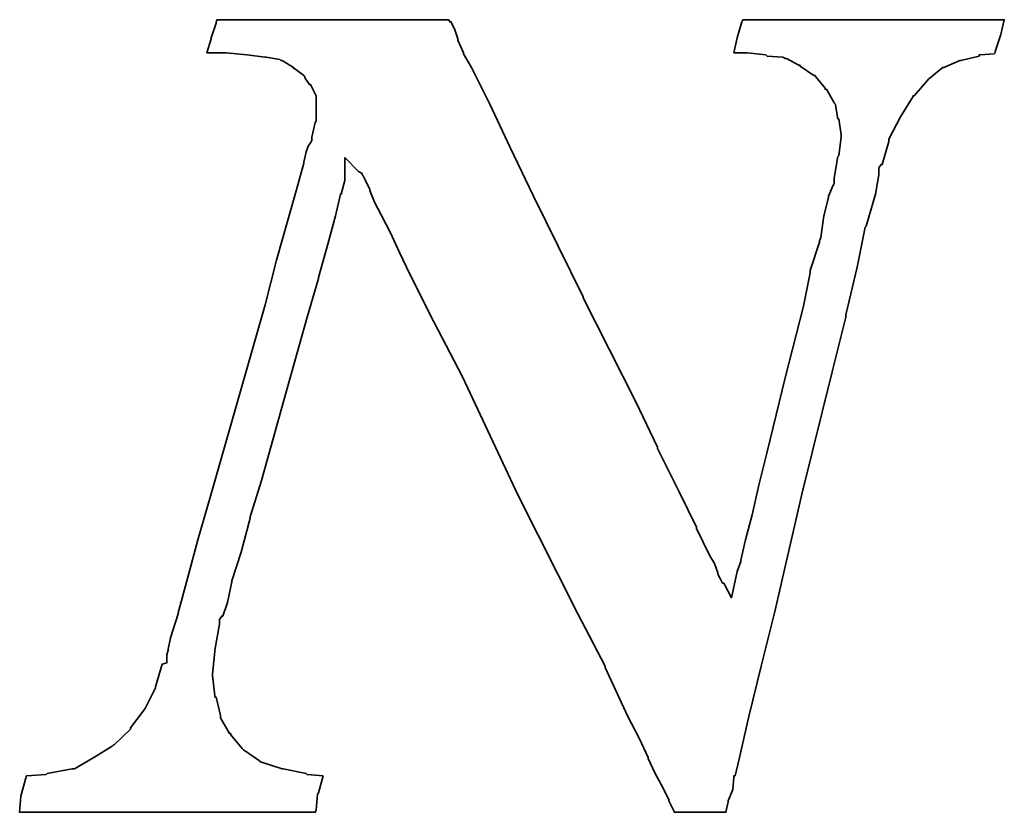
# Model space of a CAD drawing. Header units: millimetres. Extents: x -51 to 427, y -66 to 81.
# Tile 99 of 105: x 264.94 to 266.26, y 1.32 to 2.38. Entities that reach past the tile are written whole.
import ezdxf

# ---------------------------------------------------------------- set-up
doc = ezdxf.new("R2010")
doc.units = ezdxf.units.MM
doc.layers.add('DIM', color=4, linetype='Continuous')
doc.layers.add('layer 1', color=7, linetype='Continuous')

# ---------------------------------------------------------------- blocks, each defined once
blk = doc.blocks.new('TBI MOTION logo(完整正式版)')
at = {"layer": 'layer 1', "color": 22, "lineweight": 35}
blk.add_open_spline([(58.92625, -7.91875), (58.92625, -7.91875), (58.58625, -7.89375), (58.58625, -7.89375), (58.58625, -7.89375), (58.58625, -7.89375), (58.56625, -7.87125), (58.56625, -7.87125), (58.56625, -7.87125), (58.56625, -7.87125), (58.08375, -7.77375), (58.08375, -7.77375), (58.08375, -7.77375), (58.08375, -7.77375), (58.06125, -7.77375), (58.06125, -7.77375), (58.06125, -7.77375), (58.06125, -7.77375), (57.62625, -7.63125), (57.62625, -7.63125), (57.62625, -7.63125), (57.62625, -7.63125), (57.60625, -7.63125), (57.60625, -7.63125), (57.60625, -7.63125), (57.60625, -7.63125), (57.58125, -7.60625), (57.58125, -7.60625), (57.58125, -7.60625), (57.58125, -7.60625), (57.26625, -7.38875), (57.26625, -7.38875), (57.26625, -7.38875), (57.26625, -7.38875), (57.24625, -7.36875), (57.24625, -7.36875), (57.24625, -7.36875), (57.24625, -7.36875), (57.22125, -7.34375), (57.22125, -7.34375), (57.22125, -7.34375), (57.22125, -7.34375), (56.98125, -7.05375), (56.98125, -7.05375), (56.98125, -7.05375), (56.98125, -7.05375), (56.98125, -7.02875), (56.98125, -7.02875), (56.98125, -7.02875), (56.98125, -7.02875), (56.95625, -7.02875), (56.95625, -7.02875), (56.95625, -7.02875), (56.95625, -7.02875), (56.76625, -6.69625), (56.76625, -6.69625), (56.76625, -6.69625), (56.76625, -6.69625), (56.76625, -6.67125), (56.76625, -6.67125), (56.76625, -6.67125), (56.76625, -6.67125), (56.76625, -6.64875), (56.76625, -6.64875), (56.76625, -6.64875), (56.76625, -6.64875), (56.67125, -6.26375), (56.67125, -6.26375), (56.67125, -6.26375), (56.67125, -6.26375), (56.64625, -6.26375), (56.64625, -6.26375), (56.64625, -6.26375), (56.64625, -6.26375), (56.64625, -6.23875), (56.64625, -6.23875), (56.64625, -6.23875), (56.64625, -6.23875), (56.59625, -5.80875), (56.59625, -5.80875), (56.59625, -5.80875), (56.59625, -5.80875), (56.59625, -5.78375), (56.59625, -5.78375), (56.59625, -5.78375), (56.59625, -5.78375), (56.64625, -5.30375), (56.64625, -5.30375), (56.64625, -5.30375), (56.64625, -5.30375), (56.64625, -5.27875), (56.64625, -5.27875), (56.64625, -5.27875), (56.64625, -5.27875), (56.74125, -4.72875), (56.74125, -4.72875), (56.74125, -4.72875), (56.74125, -4.72875), (56.74125, -4.67875), (56.74125, -4.67875), (56.74125, -4.67875), (56.74125, -4.67875), (56.74125, -4.63375), (56.74125, -4.63375), (56.74125, -4.63375), (56.74125, -4.63375), (56.79125, -4.55875), (56.79125, -4.55875), (56.79125, -4.55875), (56.79125, -4.55875), (56.81125, -4.55875), (56.81125, -4.55875), (56.81125, -4.55875), (56.81125, -4.55875), (56.91125, -4.27375), (56.91125, -4.27375), (56.91125, -4.27375), (56.91125, -4.27375), (57.00625, -3.83874), (57.00625, -3.83874), (57.00625, -3.83874), (57.00625, -3.83874), (57.00625, -3.81374), (57.00625, -3.81374), (57.00625, -3.81374), (57.00625, -3.81374), (57.19875, -3.21374), (57.19875, -3.21374), (57.19875, -3.21374), (57.19875, -3.21374), (57.38625, -2.49625), (57.38625, -2.49625), (57.38625, -2.49625), (57.38625, -2.49625), (57.38625, -2.47374), (57.38625, -2.47374), (57.38625, -2.47374), (57.38625, -2.47374), (57.62625, -1.70375), (57.62625, -1.70375), (57.62625, -1.70375), (57.62625, -1.70375), (58.10625, 0.00125), (58.10625, 0.00125), (58.10625, 0.00125), (58.10625, 0.00125), (58.58625, 1.72625), (58.58625, 1.72625), (58.58625, 1.72625), (58.58625, 1.72625), (58.82625, 2.54125), (58.82625, 2.54125), (58.82625, 2.54125), (58.82625, 2.54125), (58.82625, 2.56374), (58.82625, 2.56374), (58.82625, 2.56374), (58.82625, 2.56374), (59.02125, 3.26125), (59.02125, 3.26125), (59.02125, 3.26125), (59.02125, 3.26125), (59.18625, 3.86125), (59.18625, 3.86125), (59.18625, 3.86125), (59.18625, 3.86125), (59.28625, 4.31875), (59.28625, 4.31875), (59.28625, 4.31875), (59.28625, 4.31875), (59.30625, 4.31875), (59.30625, 4.31875), (59.30625, 4.31875), (59.30625, 4.31875), (59.30625, 4.34125), (59.30625, 4.34125), (59.30625, 4.34125), (59.30625, 4.34125), (59.38125, 4.60625), (59.38125, 4.60625), (59.38125, 4.60625), (59.38125, 4.60625), (59.38125, 4.65125), (59.38125, 4.65125), (59.38125, 4.65125), (59.38125, 4.65125), (59.38125, 5.08625), (59.38125, 5.08625), (59.38125, 5.08625), (59.38125, 5.08625), (59.66625, 4.79624), (59.66625, 4.79624), (59.66625, 4.79624), (59.66625, 4.79624), (59.74125, 4.75124), (59.74125, 4.75124), (59.74125, 4.75124), (59.74125, 4.75124), (59.74125, 4.72624), (59.74125, 4.72624), (59.74125, 4.72624), (59.74125, 4.72624), (59.76125, 4.70124), (59.76125, 4.70124), (59.76125, 4.70124), (59.76125, 4.70124), (59.81125, 4.60625), (59.81125, 4.60625), (59.81125, 4.60625), (59.81125, 4.60625), (59.90625, 4.41125), (59.90625, 4.41125), (59.90625, 4.41125), (59.90625, 4.41125), (59.90625, 4.39125), (59.90625, 4.39125), (59.90625, 4.39125), (59.90625, 4.39125), (60.00375, 4.15124), (60.00375, 4.15124), (60.00375, 4.15124), (60.00375, 4.15124), (60.14625, 3.88374), (60.14625, 3.88374), (60.14625, 3.88374), (60.14625, 3.88374), (60.34125, 3.50124), (60.34125, 3.50124), (60.34125, 3.50124), (60.34125, 3.50124), (60.53125, 3.09125), (60.53125, 3.09125), (60.53125, 3.09125), (60.53125, 3.09125), (60.74625, 2.63625), (60.74625, 2.63625), (60.74625, 2.63625), (60.74625, 2.63625), (61.25125, 1.63124), (61.25125, 1.63124), (61.25125, 1.63124), (61.25125, 1.63124), (61.85125, 0.47625), (61.85125, 0.47625), (61.85125, 0.47625), (61.85125, 0.47625), (63.02625, -2.01874), (63.02625, -2.01874), (63.02625, -2.01874), (63.02625, -2.01874), (64.27625, -4.51374), (64.27625, -4.51374), (64.27625, -4.51374), (64.27625, -4.51374), (64.85125, -5.61375), (64.85125, -5.61375), (64.85125, -5.61375), (64.85125, -5.61375), (64.85125, -5.64125), (64.85125, -5.64125), (64.85125, -5.64125), (64.85125, -5.64125), (65.32875, -6.67125), (65.32875, -6.67125), (65.32875, -6.67125), (65.32875, -6.67125), (65.57125, -7.12875), (65.57125, -7.12875), (65.57125, -7.12875), (65.57125, -7.12875), (65.76125, -7.53625), (65.76125, -7.53625), (65.76125, -7.53625), (65.76125, -7.53625), (65.76125, -7.55625), (65.76125, -7.55625), (65.76125, -7.55625), (65.76125, -7.55625), (65.90375, -7.87125), (65.90375, -7.87125), (65.90375, -7.87125), (65.90375, -7.87125), (66.07125, -8.18125), (66.07125, -8.18125), (66.07125, -8.18125), (66.07125, -8.18125), (66.19125, -8.42375), (66.19125, -8.42375), (66.19125, -8.42375), (66.19125, -8.42375), (66.19125, -8.44375), (66.19125, -8.44375), (66.19125, -8.44375), (66.19125, -8.44375), (66.29125, -8.63875), (66.29125, -8.63875), (66.29125, -8.63875), (66.29125, -8.63875), (66.31125, -8.68625), (66.31125, -8.68625), (66.31125, -8.68625), (66.31125, -8.68625), (66.38375, -8.68625), (66.38375, -8.68625), (66.38375, -8.68625), (66.38375, -8.68625), (66.84125, -8.68625), (66.84125, -8.68625), (66.84125, -8.68625), (66.84125, -8.68625), (67.29625, -8.68625), (67.29625, -8.68625), (67.29625, -8.68625), (67.29625, -8.68625), (67.36625, -8.68625), (67.36625, -8.68625), (67.36625, -8.68625), (67.36625, -8.68625), (67.39125, -8.68625), (67.39125, -8.68625), (67.39125, -8.68625), (67.39125, -8.68625), (67.44125, -8.46875), (67.44125, -8.46875), (67.44125, -8.46875), (67.44125, -8.46875), (67.44125, -8.44375), (67.44125, -8.44375), (67.44125, -8.44375), (67.44125, -8.44375), (67.53625, -8.20375), (67.53625, -8.20375), (67.53625, -8.20375), (67.53625, -8.20375), (67.56125, -7.94375), (67.56125, -7.94375), (67.56125, -7.94375), (67.56125, -7.94375), (67.56125, -7.91875), (67.56125, -7.91875), (67.56125, -7.91875), (67.56125, -7.91875), (67.58625, -7.91875), (67.58625, -7.91875), (67.58625, -7.91875), (67.58625, -7.91875), (67.68125, -7.53625), (67.68125, -7.53625), (67.68125, -7.53625), (67.68125, -7.53625), (67.87375, -6.67125), (67.87375, -6.67125), (67.87375, -6.67125), (67.87375, -6.67125), (68.13625, -5.61375), (68.13625, -5.61375), (68.13625, -5.61375), (68.13625, -5.61375), (68.42375, -4.46374), (68.42375, -4.46374), (68.42375, -4.46374), (68.42375, -4.46374), (68.99875, -1.96874), (68.99875, -1.96874), (68.99875, -1.96874), (68.99875, -1.96874), (69.62625, 0.57625), (69.62625, 0.57625), (69.62625, 0.57625), (69.62625, 0.57625), (69.91125, 1.72625), (69.91125, 1.72625), (69.91125, 1.72625), (69.91125, 1.72625), (69.91125, 1.77625), (69.91125, 1.77625), (69.91125, 1.77625), (69.91125, 1.77625), (70.15125, 2.78124), (70.15125, 2.78124), (70.15125, 2.78124), (70.15125, 2.78124), (70.32125, 3.62125), (70.32125, 3.62125), (70.32125, 3.62125), (70.32125, 3.62125), (70.34125, 3.64625), (70.34125, 3.64625), (70.34125, 3.64625), (70.34125, 3.64625), (70.44125, 3.98125), (70.44125, 3.98125), (70.44125, 3.98125), (70.44125, 3.98125), (70.53625, 4.31875), (70.53625, 4.31875), (70.53625, 4.31875), (70.53625, 4.31875), (70.58125, 4.55875), (70.58125, 4.55875), (70.58125, 4.55875), (70.58125, 4.55875), (70.60625, 4.72624), (70.60625, 4.72624), (70.60625, 4.72624), (70.60625, 4.72624), (70.60625, 4.79624), (70.60625, 4.79624), (70.60625, 4.79624), (70.60625, 4.79624), (70.60625, 4.87125), (70.60625, 4.87125), (70.60625, 4.87125), (70.60625, 4.87125), (70.65625, 4.94125), (70.65625, 4.94125), (70.65625, 4.94125), (70.65625, 4.94125), (70.68125, 4.94125), (70.68125, 4.94125), (70.68125, 4.94125), (70.68125, 4.94125), (70.82125, 5.42125), (70.82125, 5.42125), (70.82125, 5.42125), (70.82125, 5.42125), (70.82125, 5.44625), (70.82125, 5.44625), (70.82125, 5.44625), (70.82125, 5.44625), (70.82125, 5.47125), (70.82125, 5.47125), (70.82125, 5.47125), (70.82125, 5.47125), (71.06125, 5.94625), (71.06125, 5.94625), (71.06125, 5.94625), (71.06125, 5.94625), (71.30125, 6.33124), (71.30125, 6.33124), (71.30125, 6.33124), (71.30125, 6.33124), (71.32625, 6.35625), (71.32625, 6.35625), (71.32625, 6.35625), (71.32625, 6.35625), (71.32625, 6.38124), (71.32625, 6.38124), (71.32625, 6.38124), (71.32625, 6.38124), (71.35125, 6.38124), (71.35125, 6.38124), (71.35125, 6.38124), (71.35125, 6.38124), (71.66125, 6.74125), (71.66125, 6.74125), (71.66125, 6.74125), (71.66125, 6.74125), (71.68625, 6.76625), (71.68625, 6.76625), (71.68625, 6.76625), (71.68625, 6.76625), (71.92625, 6.95624), (71.92625, 6.95624), (71.92625, 6.95624), (71.92625, 6.95624), (71.95125, 6.98125), (71.95125, 6.98125), (71.95125, 6.98125), (71.95125, 6.98125), (71.97625, 6.98125), (71.97625, 6.98125), (71.97625, 6.98125), (71.97625, 6.98125), (72.31125, 7.12624), (72.31125, 7.12624), (72.31125, 7.12624), (72.31125, 7.12624), (72.33375, 7.12624), (72.33375, 7.12624), (72.33375, 7.12624), (72.33375, 7.12624), (72.71625, 7.21875), (72.71625, 7.21875), (72.71625, 7.21875), (72.71625, 7.21875), (72.71625, 7.24624), (72.71625, 7.24624), (72.71625, 7.24624), (72.71625, 7.24624), (72.74125, 7.24624), (72.74125, 7.24624), (72.74125, 7.24624), (72.74125, 7.24624), (73.03124, 7.26624), (73.03124, 7.26624), (73.03124, 7.26624), (73.03124, 7.26624), (73.05375, 7.29125), (73.05375, 7.29125), (73.05375, 7.29125), (73.05375, 7.29125), (73.05375, 7.31625), (73.05375, 7.31625), (73.05375, 7.31625), (73.05375, 7.31625), (73.17625, 7.67625), (73.17625, 7.67625), (73.17625, 7.67625), (73.17625, 7.67625), (73.24625, 7.98625), (73.24625, 7.98625), (73.24625, 7.98625), (73.24625, 7.98625), (73.19625, 7.98625), (73.19625, 7.98625), (73.19625, 7.98625), (73.19625, 7.98625), (72.93625, 7.98625), (72.93625, 7.98625), (72.93625, 7.98625), (72.93625, 7.98625), (72.55125, 7.98625), (72.55125, 7.98625), (72.55125, 7.98625), (72.55125, 7.98625), (72.09625, 7.98625), (72.09625, 7.98625), (72.09625, 7.98625), (72.09625, 7.98625), (71.64125, 7.98625), (71.64125, 7.98625), (71.64125, 7.98625), (71.64125, 7.98625), (70.53625, 7.98625), (70.53625, 7.98625), (70.53625, 7.98625), (70.53625, 7.98625), (69.47875, 7.98625), (69.47875, 7.98625), (69.47875, 7.98625), (69.47875, 7.98625), (68.95125, 7.98625), (68.95125, 7.98625), (68.95125, 7.98625), (68.95125, 7.98625), (68.52125, 7.98625), (68.52125, 7.98625), (68.52125, 7.98625), (68.52125, 7.98625), (68.13625, 7.98625), (68.13625, 7.98625), (68.13625, 7.98625), (68.13625, 7.98625), (67.87375, 7.98625), (67.87375, 7.98625), (67.87375, 7.98625), (67.87375, 7.98625), (67.75125, 7.98625), (67.75125, 7.98625), (67.75125, 7.98625), (67.75125, 7.98625), (67.72625, 7.94125), (67.72625, 7.94125), (67.72625, 7.94125), (67.72625, 7.94125), (67.63125, 7.60625), (67.63125, 7.60625), (67.63125, 7.60625), (67.63125, 7.60625), (67.56125, 7.29125), (67.56125, 7.29125), (67.56125, 7.29125), (67.56125, 7.29125), (67.72625, 7.29125), (67.72625, 7.29125), (67.72625, 7.29125), (67.72625, 7.29125), (67.82625, 7.29125), (67.82625, 7.29125), (67.82625, 7.29125), (67.82625, 7.29125), (67.84625, 7.29125), (67.84625, 7.29125), (67.84625, 7.29125), (67.84625, 7.29125), (68.23125, 7.24624), (68.23125, 7.24624), (68.23125, 7.24624), (68.23125, 7.24624), (68.25875, 7.21875), (68.25875, 7.21875), (68.25875, 7.21875), (68.25875, 7.21875), (68.59125, 7.19624), (68.59125, 7.19624), (68.59125, 7.19624), (68.59125, 7.19624), (68.64125, 7.17125), (68.64125, 7.17125), (68.64125, 7.17125), (68.64125, 7.17125), (68.66625, 7.17125), (68.66625, 7.17125), (68.66625, 7.17125), (68.66625, 7.17125), (68.92625, 7.02624), (68.92625, 7.02624), (68.92625, 7.02624), (68.92625, 7.02624), (68.95125, 7.02624), (68.95125, 7.02624), (68.95125, 7.02624), (68.95125, 7.02624), (68.95125, 7.00624), (68.95125, 7.00624), (68.95125, 7.00624), (68.95125, 7.00624), (69.23875, 6.81125), (69.23875, 6.81125), (69.23875, 6.81125), (69.23875, 6.81125), (69.26625, 6.81125), (69.26625, 6.81125), (69.26625, 6.81125), (69.26625, 6.81125), (69.28625, 6.78625), (69.28625, 6.78625), (69.28625, 6.78625), (69.28625, 6.78625), (69.47875, 6.54875), (69.47875, 6.54875), (69.47875, 6.54875), (69.47875, 6.54875), (69.47875, 6.52375), (69.47875, 6.52375), (69.47875, 6.52375), (69.47875, 6.52375), (69.50625, 6.52375), (69.50625, 6.52375), (69.50625, 6.52375), (69.50625, 6.52375), (69.67125, 6.23625), (69.67125, 6.23625), (69.67125, 6.23625), (69.67125, 6.23625), (69.69375, 6.21125), (69.69375, 6.21125), (69.69375, 6.21125), (69.69375, 6.21125), (69.69375, 6.18625), (69.69375, 6.18625), (69.69375, 6.18625), (69.69375, 6.18625), (69.74625, 5.89875), (69.74625, 5.89875), (69.74625, 5.89875), (69.74625, 5.89875), (69.76625, 5.89875), (69.76625, 5.89875), (69.76625, 5.89875), (69.76625, 5.89875), (69.81375, 5.56625), (69.81375, 5.56625), (69.81375, 5.56625), (69.81375, 5.56625), (69.81375, 5.54125), (69.81375, 5.54125), (69.81375, 5.54125), (69.81375, 5.54125), (69.81375, 5.51625), (69.81375, 5.51625), (69.81375, 5.51625), (69.81375, 5.51625), (69.76625, 5.13125), (69.76625, 5.13125), (69.76625, 5.13125), (69.76625, 5.13125), (69.74625, 5.10874), (69.74625, 5.10874), (69.74625, 5.10874), (69.74625, 5.10874), (69.67125, 4.65125), (69.67125, 4.65125), (69.67125, 4.65125), (69.67125, 4.65125), (69.67125, 4.55875), (69.67125, 4.55875), (69.67125, 4.55875), (69.67125, 4.55875), (69.67125, 4.53125), (69.67125, 4.53125), (69.67125, 4.53125), (69.67125, 4.53125), (69.64625, 4.50874), (69.64625, 4.50874), (69.64625, 4.50874), (69.64625, 4.50874), (69.55125, 4.27125), (69.55125, 4.27125), (69.55125, 4.27125), (69.55125, 4.27125), (69.55125, 4.24625), (69.55125, 4.24625), (69.55125, 4.24625), (69.55125, 4.24625), (69.45375, 3.86125), (69.45375, 3.86125), (69.45375, 3.86125), (69.45375, 3.86125), (69.38625, 3.40624), (69.38625, 3.40624), (69.38625, 3.40624), (69.38625, 3.40624), (69.35875, 3.33125), (69.35875, 3.33125), (69.35875, 3.33125), (69.35875, 3.33125), (69.35875, 3.30875), (69.35875, 3.30875), (69.35875, 3.30875), (69.35875, 3.30875), (69.16625, 2.71125), (69.16625, 2.71125), (69.16625, 2.71125), (69.16625, 2.71125), (69.16625, 2.66375), (69.16625, 2.66375), (69.16625, 2.66375), (69.16625, 2.66375), (69.02625, 1.96374), (69.02625, 1.96374), (69.02625, 1.96374), (69.02625, 1.96374), (68.64125, 0.45624), (68.64125, 0.45624), (68.64125, 0.45624), (68.64125, 0.45624), (68.25875, -1.10625), (68.25875, -1.10625), (68.25875, -1.10625), (68.25875, -1.10625), (68.08625, -1.80125), (68.08625, -1.80125), (68.08625, -1.80125), (68.08625, -1.80125), (67.94625, -2.42625), (67.94625, -2.42625), (67.94625, -2.42625), (67.94625, -2.42625), (67.80125, -2.95375), (67.80125, -2.95375), (67.80125, -2.95375), (67.80125, -2.95375), (67.70625, -3.38375), (67.70625, -3.38375), (67.70625, -3.38375), (67.70625, -3.38375), (67.70625, -3.40875), (67.70625, -3.40875), (67.70625, -3.40875), (67.70625, -3.40875), (67.63125, -3.62375), (67.63125, -3.62375), (67.63125, -3.62375), (67.63125, -3.62375), (67.60625, -3.72125), (67.60625, -3.72125), (67.60625, -3.72125), (67.60625, -3.72125), (67.51125, -4.17375), (67.51125, -4.17375), (67.51125, -4.17375), (67.51125, -4.17375), (67.34625, -3.86374), (67.34625, -3.86374), (67.34625, -3.86374), (67.34625, -3.86374), (67.32125, -3.86374), (67.32125, -3.86374), (67.32125, -3.86374), (67.32125, -3.86374), (67.27125, -3.76874), (67.27125, -3.76874), (67.27125, -3.76874), (67.27125, -3.76874), (67.22625, -3.67374), (67.22625, -3.67374), (67.22625, -3.67374), (67.22625, -3.67374), (67.22625, -3.64875), (67.22625, -3.64875), (67.22625, -3.64875), (67.22625, -3.64875), (67.15125, -3.45375), (67.15125, -3.45375), (67.15125, -3.45375), (67.15125, -3.45375), (67.05625, -3.28875), (67.05625, -3.28875), (67.05625, -3.28875), (67.05625, -3.28875), (66.91125, -3.00125), (66.91125, -3.00125), (66.91125, -3.00125), (66.91125, -3.00125), (66.77125, -2.71375), (66.77125, -2.71375), (66.77125, -2.71375), (66.77125, -2.71375), (66.77125, -2.68875), (66.77125, -2.68875), (66.77125, -2.68875), (66.77125, -2.68875), (66.41125, -1.94374), (66.41125, -1.94374), (66.41125, -1.94374), (66.41125, -1.94374), (65.95125, -1.03375), (65.95125, -1.03375), (65.95125, -1.03375), (65.95125, -1.03375), (65.95125, -1.00875), (65.95125, -1.00875), (65.95125, -1.00875), (65.95125, -1.00875), (65.49625, -0.04874), (65.49625, -0.04874), (65.49625, -0.04874), (65.49625, -0.04874), (64.39375, 2.13624), (64.39375, 2.13624), (64.39375, 2.13624), (64.39375, 2.13624), (64.39375, 2.15624), (64.39375, 2.15624), (64.39375, 2.15624), (64.39375, 2.15624), (63.33625, 4.29125), (63.33625, 4.29125), (63.33625, 4.29125), (63.33625, 4.29125), (62.85625, 5.30125), (62.85625, 5.30125), (62.85625, 5.30125), (62.85625, 5.30125), (62.42625, 6.21125), (62.42625, 6.21125), (62.42625, 6.21125), (62.42625, 6.21125), (62.04125, 6.98125), (62.04125, 6.98125), (62.04125, 6.98125), (62.04125, 6.98125), (61.87375, 7.26624), (61.87375, 7.26624), (61.87375, 7.26624), (61.87375, 7.26624), (61.87375, 7.29125), (61.87375, 7.29125), (61.87375, 7.29125), (61.87375, 7.29125), (61.75625, 7.55625), (61.75625, 7.55625), (61.75625, 7.55625), (61.75625, 7.55625), (61.75625, 7.58124), (61.75625, 7.58124), (61.75625, 7.58124), (61.75625, 7.58124), (61.68375, 7.79375), (61.68375, 7.79375), (61.68375, 7.79375), (61.68375, 7.79375), (61.61125, 7.94125), (61.61125, 7.94125), (61.61125, 7.94125), (61.61125, 7.94125), (61.58625, 7.94125), (61.58625, 7.94125), (61.58625, 7.94125), (61.58625, 7.94125), (61.56375, 7.98625), (61.56375, 7.98625), (61.56375, 7.98625), (61.56375, 7.98625), (61.41875, 7.98625), (61.41875, 7.98625), (61.41875, 7.98625), (61.41875, 7.98625), (61.18125, 7.98625), (61.18125, 7.98625), (61.18125, 7.98625), (61.18125, 7.98625), (60.84125, 7.98625), (60.84125, 7.98625), (60.84125, 7.98625), (60.84125, 7.98625), (60.02625, 7.98625), (60.02625, 7.98625), (60.02625, 7.98625), (60.02625, 7.98625), (59.11625, 7.98625), (59.11625, 7.98625), (59.11625, 7.98625), (59.11625, 7.98625), (58.15625, 7.98625), (58.15625, 7.98625), (58.15625, 7.98625), (58.15625, 7.98625), (57.34125, 7.98625), (57.34125, 7.98625), (57.34125, 7.98625), (57.34125, 7.98625), (57.00625, 7.98625), (57.00625, 7.98625), (57.00625, 7.98625), (57.00625, 7.98625), (56.76625, 7.98625), (56.76625, 7.98625), (56.76625, 7.98625), (56.76625, 7.98625), (56.69125, 7.98625), (56.69125, 7.98625), (56.69125, 7.98625), (56.69125, 7.98625), (56.67125, 7.94125), (56.67125, 7.94125), (56.67125, 7.94125), (56.67125, 7.94125), (56.67125, 7.91625), (56.67125, 7.91625), (56.67125, 7.91625), (56.67125, 7.91625), (56.57125, 7.60625), (56.57125, 7.60625), (56.57125, 7.60625), (56.57125, 7.60625), (56.57125, 7.58124), (56.57125, 7.58124), (56.57125, 7.58124), (56.57125, 7.58124), (56.47625, 7.29125), (56.47625, 7.29125), (56.47625, 7.29125), (56.47625, 7.29125), (56.57125, 7.29125), (56.57125, 7.29125), (56.57125, 7.29125), (56.57125, 7.29125), (56.76625, 7.29125), (56.76625, 7.29125), (56.76625, 7.29125), (56.76625, 7.29125), (56.86125, 7.29125), (56.86125, 7.29125), (56.86125, 7.29125), (56.86125, 7.29125), (56.88625, 7.29125), (56.88625, 7.29125), (56.88625, 7.29125), (56.88625, 7.29125), (57.31625, 7.24624), (57.31625, 7.24624), (57.31625, 7.24624), (57.31625, 7.24624), (57.70125, 7.19624), (57.70125, 7.19624), (57.70125, 7.19624), (57.70125, 7.19624), (57.72625, 7.19624), (57.72625, 7.19624), (57.72625, 7.19624), (57.72625, 7.19624), (58.01125, 7.14624), (58.01125, 7.14624), (58.01125, 7.14624), (58.01125, 7.14624), (58.03625, 7.12624), (58.03625, 7.12624), (58.03625, 7.12624), (58.03625, 7.12624), (58.06125, 7.12624), (58.06125, 7.12624), (58.06125, 7.12624), (58.06125, 7.12624), (58.30125, 6.98125), (58.30125, 6.98125), (58.30125, 6.98125), (58.30125, 6.98125), (58.30125, 6.95624), (58.30125, 6.95624), (58.30125, 6.95624), (58.30125, 6.95624), (58.32375, 6.95624), (58.32375, 6.95624), (58.32375, 6.95624), (58.32375, 6.95624), (58.51625, 6.81125), (58.51625, 6.81125), (58.51625, 6.81125), (58.51625, 6.81125), (58.54125, 6.78625), (58.54125, 6.78625), (58.54125, 6.78625), (58.54125, 6.78625), (58.54125, 6.76625), (58.54125, 6.76625), (58.54125, 6.76625), (58.54125, 6.76625), (58.63625, 6.62124), (58.63625, 6.62124), (58.63625, 6.62124), (58.63625, 6.62124), (58.65875, 6.62124), (58.65875, 6.62124), (58.65875, 6.62124), (58.65875, 6.62124), (58.75625, 6.42625), (58.75625, 6.42625), (58.75625, 6.42625), (58.75625, 6.42625), (58.77875, 6.38124), (58.77875, 6.38124), (58.77875, 6.38124), (58.77875, 6.38124), (58.77875, 6.33124), (58.77875, 6.33124), (58.77875, 6.33124), (58.77875, 6.33124), (58.77875, 6.09125), (58.77875, 6.09125), (58.77875, 6.09125), (58.77875, 6.09125), (58.77875, 5.85125), (58.77875, 5.85125), (58.77875, 5.85125), (58.77875, 5.85125), (58.75625, 5.82625), (58.75625, 5.82625), (58.75625, 5.82625), (58.75625, 5.82625), (58.68625, 5.51625), (58.68625, 5.51625), (58.68625, 5.51625), (58.68625, 5.51625), (58.68625, 5.47125), (58.68625, 5.47125), (58.68625, 5.47125), (58.68625, 5.47125), (58.68625, 5.44625), (58.68625, 5.44625), (58.68625, 5.44625), (58.68625, 5.44625), (58.65875, 5.39625), (58.65875, 5.39625), (58.65875, 5.39625), (58.65875, 5.39625), (58.61125, 5.32624), (58.61125, 5.32624), (58.61125, 5.32624), (58.61125, 5.32624), (58.56625, 5.20375), (58.56625, 5.20375), (58.56625, 5.20375), (58.56625, 5.20375), (58.51625, 4.99125), (58.51625, 4.99125), (58.51625, 4.99125), (58.51625, 4.99125), (58.51625, 4.96625), (58.51625, 4.96625), (58.51625, 4.96625), (58.51625, 4.96625), (58.37125, 4.43625), (58.37125, 4.43625), (58.37125, 4.43625), (58.37125, 4.43625), (58.18125, 3.76625), (58.18125, 3.76625), (58.18125, 3.76625), (58.18125, 3.76625), (57.94125, 2.92624), (57.94125, 2.92624), (57.94125, 2.92624), (57.94125, 2.92624), (57.70125, 1.98874), (57.70125, 1.98874), (57.70125, 1.98874), (57.70125, 1.98874), (57.12625, -0.02374), (57.12625, -0.02374), (57.12625, -0.02374), (57.12625, -0.02374), (56.55125, -2.03875), (56.55125, -2.03875), (56.55125, -2.03875), (56.55125, -2.03875), (56.28625, -2.95375), (56.28625, -2.95375), (56.28625, -2.95375), (56.28625, -2.95375), (56.07125, -3.76874), (56.07125, -3.76874), (56.07125, -3.76874), (56.07125, -3.76874), (55.87625, -4.48874), (55.87625, -4.48874), (55.87625, -4.48874), (55.87625, -4.48874), (55.87625, -4.51374), (55.87625, -4.51374), (55.87625, -4.51374), (55.87625, -4.51374), (55.71125, -5.01625), (55.71125, -5.01625), (55.71125, -5.01625), (55.71125, -5.01625), (55.66125, -5.25375), (55.66125, -5.25375), (55.66125, -5.25375), (55.66125, -5.25375), (55.66125, -5.27875), (55.66125, -5.27875), (55.66125, -5.27875), (55.66125, -5.27875), (55.63625, -5.37375), (55.63625, -5.37375), (55.63625, -5.37375), (55.63625, -5.37375), (55.63625, -5.42375), (55.63625, -5.42375), (55.63625, -5.42375), (55.63625, -5.42375), (55.63625, -5.54125), (55.63625, -5.54125), (55.63625, -5.54125), (55.63625, -5.54125), (55.54125, -5.56875), (55.54125, -5.56875), (55.54125, -5.56875), (55.54125, -5.56875), (55.39625, -6.04875), (55.39625, -6.04875), (55.39625, -6.04875), (55.39625, -6.04875), (55.39625, -6.06875), (55.39625, -6.06875), (55.39625, -6.06875), (55.39625, -6.06875), (55.18125, -6.50375), (55.18125, -6.50375), (55.18125, -6.50375), (55.18125, -6.50375), (55.15625, -6.52875), (55.15625, -6.52875), (55.15625, -6.52875), (55.15625, -6.52875), (54.86875, -6.91125), (54.86875, -6.91125), (54.86875, -6.91125), (54.86875, -6.91125), (54.86875, -6.93375), (54.86875, -6.93375), (54.86875, -6.93375), (54.86875, -6.93375), (54.53125, -7.26875), (54.53125, -7.26875), (54.53125, -7.26875), (54.53125, -7.26875), (54.51125, -7.26875), (54.51125, -7.26875), (54.51125, -7.26875), (54.51125, -7.26875), (54.48625, -7.29625), (54.48625, -7.29625), (54.48625, -7.29625), (54.48625, -7.29625), (54.10375, -7.53625), (54.10375, -7.53625), (54.10375, -7.53625), (54.10375, -7.53625), (53.69625, -7.77375), (53.69625, -7.77375), (53.69625, -7.77375), (53.69625, -7.77375), (53.67125, -7.77375), (53.67125, -7.77375), (53.67125, -7.77375), (53.67125, -7.77375), (53.64625, -7.77375), (53.64625, -7.77375), (53.64625, -7.77375), (53.64625, -7.77375), (53.11625, -7.87125), (53.11625, -7.87125), (53.11625, -7.87125), (53.11625, -7.87125), (53.09625, -7.89375), (53.09625, -7.89375), (53.09625, -7.89375), (53.09625, -7.89375), (52.68625, -7.91875), (52.68625, -7.91875), (52.68625, -7.91875), (52.68625, -7.91875), (52.66125, -7.99125), (52.66125, -7.99125), (52.66125, -7.99125), (52.66125, -7.99125), (52.56625, -8.34875), (52.56625, -8.34875), (52.56625, -8.34875), (52.56625, -8.34875), (52.54125, -8.68625), (52.54125, -8.68625), (52.54125, -8.68625), (52.54125, -8.68625), (52.58875, -8.68625), (52.58875, -8.68625), (52.58875, -8.68625), (52.58875, -8.68625), (52.87625, -8.68625), (52.87625, -8.68625), (52.87625, -8.68625), (52.87625, -8.68625), (53.33625, -8.68625), (53.33625, -8.68625), (53.33625, -8.68625), (53.33625, -8.68625), (53.79125, -8.68625), (53.79125, -8.68625), (53.79125, -8.68625), (53.79125, -8.68625), (54.36625, -8.68625), (54.36625, -8.68625), (54.36625, -8.68625), (54.36625, -8.68625), (55.59125, -8.68625), (55.59125, -8.68625), (55.59125, -8.68625), (55.59125, -8.68625), (56.76625, -8.68625), (56.76625, -8.68625), (56.76625, -8.68625), (56.76625, -8.68625), (57.34125, -8.68625), (57.34125, -8.68625), (57.34125, -8.68625), (57.34125, -8.68625), (57.82125, -8.68625), (57.82125, -8.68625), (57.82125, -8.68625), (57.82125, -8.68625), (58.25125, -8.68625), (58.25125, -8.68625), (58.25125, -8.68625), (58.25125, -8.68625), (58.58625, -8.68625), (58.58625, -8.68625), (58.58625, -8.68625), (58.58625, -8.68625), (58.75625, -8.68625), (58.75625, -8.68625), (58.75625, -8.68625), (58.75625, -8.68625), (58.77875, -8.63875), (58.77875, -8.63875), (58.77875, -8.63875), (58.77875, -8.63875), (58.80625, -8.30375), (58.80625, -8.30375), (58.80625, -8.30375), (58.80625, -8.30375), (58.82625, -8.27875), (58.82625, -8.27875), (58.82625, -8.27875), (58.82625, -8.27875), (58.92625, -7.91875), (58.92625, -7.91875)], degree=3, knots=[0, 0, 0, 0, 0.003125, 0.003125, 0.003125, 0.003125, 0.00625, 0.00625, 0.00625, 0.00625, 0.009375, 0.009375, 0.009375, 0.009375, 0.0125, 0.0125, 0.0125, 0.0125, 0.015625, 0.015625, 0.015625, 0.015625, 0.01875, 0.01875, 0.01875, 0.01875, 0.021875, 0.021875, 0.021875, 0.021875, 0.025, 0.025, 0.025, 0.025, 0.028125, 0.028125, 0.028125, 0.028125, 0.03125, 0.03125, 0.03125, 0.03125, 0.034375, 0.034375, 0.034375, 0.034375, 0.0375, 0.0375, 0.0375, 0.0375, 0.040625, 0.040625, 0.040625, 0.040625, 0.04375, 0.04375, 0.04375, 0.04375, 0.046875, 0.046875, 0.046875, 0.046875, 0.05, 0.05, 0.05, 0.05, 0.053125, 0.053125, 0.053125, 0.053125, 0.05625, 0.05625, 0.05625, 0.05625, 0.059375, 0.059375, 0.059375, 0.059375, 0.0625, 0.0625, 0.0625, 0.0625, 0.065625, 0.065625, 0.065625, 0.065625, 0.06875, 0.06875, 0.06875, 0.06875, 0.071875, 0.071875, 0.071875, 0.071875, 0.075, 0.075, 0.075, 0.075, 0.078125, 0.078125, 0.078125, 0.078125, 0.08125, 0.08125, 0.08125, 0.08125, 0.084375, 0.084375, 0.084375, 0.084375, 0.0875, 0.0875, 0.0875, 0.0875, 0.090625, 0.090625, 0.090625, 0.090625, 0.09375, 0.09375, 0.09375, 0.09375, 0.096875, 0.096875, 0.096875, 0.096875, 0.1, 0.1, 0.1, 0.1, 0.103125, 0.103125, 0.103125, 0.103125, 0.10625, 0.10625, 0.10625, 0.10625, 0.109375, 0.109375, 0.109375, 0.109375, 0.1125, 0.1125, 0.1125, 0.1125, 0.115625, 0.115625, 0.115625, 0.115625, 0.11875, 0.11875, 0.11875, 0.11875, 0.121875, 0.121875, 0.121875, 0.121875, 0.125, 0.125, 0.125, 0.125, 0.128125, 0.128125, 0.128125, 0.128125, 0.13125, 0.13125, 0.13125, 0.13125, 0.134375, 0.134375, 0.134375, 0.134375, 0.1375, 0.1375, 0.1375, 0.1375, 0.140625, 0.140625, 0.140625, 0.140625, 0.14375, 0.14375, 0.14375, 0.14375, 0.146875, 0.146875, 0.146875, 0.146875, 0.15, 0.15, 0.15, 0.15, 0.153125, 0.153125, 0.153125, 0.153125, 0.15625, 0.15625, 0.15625, 0.15625, 0.159375, 0.159375, 0.159375, 0.159375, 0.1625, 0.1625, 0.1625, 0.1625, 0.165625, 0.165625, 0.165625, 0.165625, 0.16875, 0.16875, 0.16875, 0.16875, 0.171875, 0.171875, 0.171875, 0.171875, 0.175, 0.175, 0.175, 0.175, 0.178125, 0.178125, 0.178125, 0.178125, 0.18125, 0.18125, 0.18125, 0.18125, 0.184375, 0.184375, 0.184375, 0.184375, 0.1875, 0.1875, 0.1875, 0.1875, 0.190625, 0.190625, 0.190625, 0.190625, 0.19375, 0.19375, 0.19375, 0.19375, 0.196875, 0.196875, 0.196875, 0.196875, 0.2, 0.2, 0.2, 0.2, 0.203125, 0.203125, 0.203125, 0.203125, 0.20625, 0.20625, 0.20625, 0.20625, 0.209375, 0.209375, 0.209375, 0.209375, 0.2125, 0.2125, 0.2125, 0.2125, 0.215625, 0.215625, 0.215625, 0.215625, 0.21875, 0.21875, 0.21875, 0.21875, 0.221875, 0.221875, 0.221875, 0.221875, 0.225, 0.225, 0.225, 0.225, 0.228125, 0.228125, 0.228125, 0.228125, 0.23125, 0.23125, 0.23125, 0.23125, 0.234375, 0.234375, 0.234375, 0.234375, 0.2375, 0.2375, 0.2375, 0.2375, 0.240625, 0.240625, 0.240625, 0.240625, 0.24375, 0.24375, 0.24375, 0.24375, 0.246875, 0.246875, 0.246875, 0.246875, 0.25, 0.25, 0.25, 0.25, 0.253125, 0.253125, 0.253125, 0.253125, 0.25625, 0.25625, 0.25625, 0.25625, 0.259375, 0.259375, 0.259375, 0.259375, 0.2625, 0.2625, 0.2625, 0.2625, 0.265625, 0.265625, 0.265625, 0.265625, 0.26875, 0.26875, 0.26875, 0.26875, 0.271875, 0.271875, 0.271875, 0.271875, 0.275, 0.275, 0.275, 0.275, 0.278125, 0.278125, 0.278125, 0.278125, 0.28125, 0.28125, 0.28125, 0.28125, 0.284375, 0.284375, 0.284375, 0.284375, 0.2875, 0.2875, 0.2875, 0.2875, 0.290625, 0.290625, 0.290625, 0.290625, 0.29375, 0.29375, 0.29375, 0.29375, 0.296875, 0.296875, 0.296875, 0.296875, 0.3, 0.3, 0.3, 0.3, 0.303125, 0.303125, 0.303125, 0.303125, 0.30625, 0.30625, 0.30625, 0.30625, 0.309375, 0.309375, 0.309375, 0.309375, 0.3125, 0.3125, 0.3125, 0.3125, 0.315625, 0.315625, 0.315625, 0.315625, 0.31875, 0.31875, 0.31875, 0.31875, 0.321875, 0.321875, 0.321875, 0.321875, 0.325, 0.325, 0.325, 0.325, 0.328125, 0.328125, 0.328125, 0.328125, 0.33125, 0.33125, 0.33125, 0.33125, 0.334375, 0.334375, 0.334375, 0.334375, 0.3375, 0.3375, 0.3375, 0.3375, 0.340625, 0.340625, 0.340625, 0.340625, 0.34375, 0.34375, 0.34375, 0.34375, 0.346875, 0.346875, 0.346875, 0.346875, 0.35, 0.35, 0.35, 0.35, 0.353125, 0.353125, 0.353125, 0.353125, 0.35625, 0.35625, 0.35625, 0.35625, 0.359375, 0.359375, 0.359375, 0.359375, 0.3625, 0.3625, 0.3625, 0.3625, 0.365625, 0.365625, 0.365625, 0.365625, 0.36875, 0.36875, 0.36875, 0.36875, 0.371875, 0.371875, 0.371875, 0.371875, 0.375, 0.375, 0.375, 0.375, 0.378125, 0.378125, 0.378125, 0.378125, 0.38125, 0.38125, 0.38125, 0.38125, 0.384375, 0.384375, 0.384375, 0.384375, 0.3875, 0.3875, 0.3875, 0.3875, 0.390625, 0.390625, 0.390625, 0.390625, 0.39375, 0.39375, 0.39375, 0.39375, 0.396875, 0.396875, 0.396875, 0.396875, 0.4, 0.4, 0.4, 0.4, 0.403125, 0.403125, 0.403125, 0.403125, 0.40625, 0.40625, 0.40625, 0.40625, 0.409375, 0.409375, 0.409375, 0.409375, 0.4125, 0.4125, 0.4125, 0.4125, 0.415625, 0.415625, 0.415625, 0.415625, 0.41875, 0.41875, 0.41875, 0.41875, 0.421875, 0.421875, 0.421875, 0.421875, 0.425, 0.425, 0.425, 0.425, 0.428125, 0.428125, 0.428125, 0.428125, 0.43125, 0.43125, 0.43125, 0.43125, 0.434375, 0.434375, 0.434375, 0.434375, 0.4375, 0.4375, 0.4375, 0.4375, 0.440625, 0.440625, 0.440625, 0.440625, 0.44375, 0.44375, 0.44375, 0.44375, 0.446875, 0.446875, 0.446875, 0.446875, 0.45, 0.45, 0.45, 0.45, 0.453125, 0.453125, 0.453125, 0.453125, 0.45625, 0.45625, 0.45625, 0.45625, 0.459375, 0.459375, 0.459375, 0.459375, 0.4625, 0.4625, 0.4625, 0.4625, 0.465625, 0.465625, 0.465625, 0.465625, 0.46875, 0.46875, 0.46875, 0.46875, 0.471875, 0.471875, 0.471875, 0.471875, 0.475, 0.475, 0.475, 0.475, 0.478125, 0.478125, 0.478125, 0.478125, 0.48125, 0.48125, 0.48125, 0.48125, 0.484375, 0.484375, 0.484375, 0.484375, 0.4875, 0.4875, 0.4875, 0.4875, 0.490625, 0.490625, 0.490625, 0.490625, 0.49375, 0.49375, 0.49375, 0.49375, 0.496875, 0.496875, 0.496875, 0.496875, 0.5, 0.5, 0.5, 0.5, 0.503125, 0.503125, 0.503125, 0.503125, 0.50625, 0.50625, 0.50625, 0.50625, 0.509375, 0.509375, 0.509375, 0.509375, 0.5125, 0.5125, 0.5125, 0.5125, 0.515625, 0.515625, 0.515625, 0.515625, 0.51875, 0.51875, 0.51875, 0.51875, 0.521875, 0.521875, 0.521875, 0.521875, 0.525, 0.525, 0.525, 0.525, 0.528125, 0.528125, 0.528125, 0.528125, 0.53125, 0.53125, 0.53125, 0.53125, 0.534375, 0.534375, 0.534375, 0.534375, 0.5375, 0.5375, 0.5375, 0.5375, 0.540625, 0.540625, 0.540625, 0.540625, 0.54375, 0.54375, 0.54375, 0.54375, 0.546875, 0.546875, 0.546875, 0.546875, 0.55, 0.55, 0.55, 0.55, 0.553125, 0.553125, 0.553125, 0.553125, 0.55625, 0.55625, 0.55625, 0.55625, 0.559375, 0.559375, 0.559375, 0.559375, 0.5625, 0.5625, 0.5625, 0.5625, 0.565625, 0.565625, 0.565625, 0.565625, 0.56875, 0.56875, 0.56875, 0.56875, 0.571875, 0.571875, 0.571875, 0.571875, 0.575, 0.575, 0.575, 0.575, 0.578125, 0.578125, 0.578125, 0.578125, 0.58125, 0.58125, 0.58125, 0.58125, 0.584375, 0.584375, 0.584375, 0.584375, 0.5875, 0.5875, 0.5875, 0.5875, 0.590625, 0.590625, 0.590625, 0.590625, 0.59375, 0.59375, 0.59375, 0.59375, 0.596875, 0.596875, 0.596875, 0.596875, 0.6, 0.6, 0.6, 0.6, 0.603125, 0.603125, 0.603125, 0.603125, 0.60625, 0.60625, 0.60625, 0.60625, 0.609375, 0.609375, 0.609375, 0.609375, 0.6125, 0.6125, 0.6125, 0.6125, 0.615625, 0.615625, 0.615625, 0.615625, 0.61875, 0.61875, 0.61875, 0.61875, 0.621875, 0.621875, 0.621875, 0.621875, 0.625, 0.625, 0.625, 0.625, 0.628125, 0.628125, 0.628125, 0.628125, 0.63125, 0.63125, 0.63125, 0.63125, 0.634375, 0.634375, 0.634375, 0.634375, 0.6375, 0.6375, 0.6375, 0.6375, 0.640625, 0.640625, 0.640625, 0.640625, 0.64375, 0.64375, 0.64375, 0.64375, 0.646875, 0.646875, 0.646875, 0.646875, 0.65, 0.65, 0.65, 0.65, 0.653125, 0.653125, 0.653125, 0.653125, 0.65625, 0.65625, 0.65625, 0.65625, 0.659375, 0.659375, 0.659375, 0.659375, 0.6625, 0.6625, 0.6625, 0.6625, 0.665625, 0.665625, 0.665625, 0.665625, 0.66875, 0.66875, 0.66875, 0.66875, 0.671875, 0.671875, 0.671875, 0.671875, 0.675, 0.675, 0.675, 0.675, 0.678125, 0.678125, 0.678125, 0.678125, 0.68125, 0.68125, 0.68125, 0.68125, 0.684375, 0.684375, 0.684375, 0.684375, 0.6875, 0.6875, 0.6875, 0.6875, 0.690625, 0.690625, 0.690625, 0.690625, 0.69375, 0.69375, 0.69375, 0.69375, 0.696875, 0.696875, 0.696875, 0.696875, 0.7, 0.7, 0.7, 0.7, 0.703125, 0.703125, 0.703125, 0.703125, 0.70625, 0.70625, 0.70625, 0.70625, 0.709375, 0.709375, 0.709375, 0.709375, 0.7125, 0.7125, 0.7125, 0.7125, 0.715625, 0.715625, 0.715625, 0.715625, 0.71875, 0.71875, 0.71875, 0.71875, 0.721875, 0.721875, 0.721875, 0.721875, 0.725, 0.725, 0.725, 0.725, 0.728125, 0.728125, 0.728125, 0.728125, 0.73125, 0.73125, 0.73125, 0.73125, 0.734375, 0.734375, 0.734375, 0.734375, 0.7375, 0.7375, 0.7375, 0.7375, 0.740625, 0.740625, 0.740625, 0.740625, 0.74375, 0.74375, 0.74375, 0.74375, 0.746875, 0.746875, 0.746875, 0.746875, 0.75, 0.75, 0.75, 0.75, 0.753125, 0.753125, 0.753125, 0.753125, 0.75625, 0.75625, 0.75625, 0.75625, 0.759375, 0.759375, 0.759375, 0.759375, 0.7625, 0.7625, 0.7625, 0.7625, 0.765625, 0.765625, 0.765625, 0.765625, 0.76875, 0.76875, 0.76875, 0.76875, 0.771875, 0.771875, 0.771875, 0.771875, 0.775, 0.775, 0.775, 0.775, 0.778125, 0.778125, 0.778125, 0.778125, 0.78125, 0.78125, 0.78125, 0.78125, 0.784375, 0.784375, 0.784375, 0.784375, 0.7875, 0.7875, 0.7875, 0.7875, 0.790625, 0.790625, 0.790625, 0.790625, 0.79375, 0.79375, 0.79375, 0.79375, 0.796875, 0.796875, 0.796875, 0.796875, 0.8, 0.8, 0.8, 0.8, 0.803125, 0.803125, 0.803125, 0.803125, 0.80625, 0.80625, 0.80625, 0.80625, 0.809375, 0.809375, 0.809375, 0.809375, 0.8125, 0.8125, 0.8125, 0.8125, 0.815625, 0.815625, 0.815625, 0.815625, 0.81875, 0.81875, 0.81875, 0.81875, 0.821875, 0.821875, 0.821875, 0.821875, 0.825, 0.825, 0.825, 0.825, 0.828125, 0.828125, 0.828125, 0.828125, 0.83125, 0.83125, 0.83125, 0.83125, 0.834375, 0.834375, 0.834375, 0.834375, 0.8375, 0.8375, 0.8375, 0.8375, 0.840625, 0.840625, 0.840625, 0.840625, 0.84375, 0.84375, 0.84375, 0.84375, 0.846875, 0.846875, 0.846875, 0.846875, 0.85, 0.85, 0.85, 0.85, 0.853125, 0.853125, 0.853125, 0.853125, 0.85625, 0.85625, 0.85625, 0.85625, 0.859375, 0.859375, 0.859375, 0.859375, 0.8625, 0.8625, 0.8625, 0.8625, 0.865625, 0.865625, 0.865625, 0.865625, 0.86875, 0.86875, 0.86875, 0.86875, 0.871875, 0.871875, 0.871875, 0.871875, 0.875, 0.875, 0.875, 0.875, 0.878125, 0.878125, 0.878125, 0.878125, 0.88125, 0.88125, 0.88125, 0.88125, 0.884375, 0.884375, 0.884375, 0.884375, 0.8875, 0.8875, 0.8875, 0.8875, 0.890625, 0.890625, 0.890625, 0.890625, 0.89375, 0.89375, 0.89375, 0.89375, 0.896875, 0.896875, 0.896875, 0.896875, 0.9, 0.9, 0.9, 0.9, 0.903125, 0.903125, 0.903125, 0.903125, 0.90625, 0.90625, 0.90625, 0.90625, 0.909375, 0.909375, 0.909375, 0.909375, 0.9125, 0.9125, 0.9125, 0.9125, 0.915625, 0.915625, 0.915625, 0.915625, 0.91875, 0.91875, 0.91875, 0.91875, 0.921875, 0.921875, 0.921875, 0.921875, 0.925, 0.925, 0.925, 0.925, 0.928125, 0.928125, 0.928125, 0.928125, 0.93125, 0.93125, 0.93125, 0.93125, 0.934375, 0.934375, 0.934375, 0.934375, 0.9375, 0.9375, 0.9375, 0.9375, 0.940625, 0.940625, 0.940625, 0.940625, 0.94375, 0.94375, 0.94375, 0.94375, 0.946875, 0.946875, 0.946875, 0.946875, 0.95, 0.95, 0.95, 0.95, 0.953125, 0.953125, 0.953125, 0.953125, 0.95625, 0.95625, 0.95625, 0.95625, 0.959375, 0.959375, 0.959375, 0.959375, 0.9625, 0.9625, 0.9625, 0.9625, 0.965625, 0.965625, 0.965625, 0.965625, 0.96875, 0.96875, 0.96875, 0.96875, 0.971875, 0.971875, 0.971875, 0.971875, 0.975, 0.975, 0.975, 0.975, 0.978125, 0.978125, 0.978125, 0.978125, 0.98125, 0.98125, 0.98125, 0.98125, 0.984375, 0.984375, 0.984375, 0.984375, 0.9875, 0.9875, 0.9875, 0.9875, 0.990625, 0.990625, 0.990625, 0.990625, 0.99375, 0.99375, 0.99375, 0.99375, 0.996875, 0.996875, 0.996875, 0.996875, 1, 1, 1, 1], dxfattribs=at)
blk.add_open_spline([(54.86875, -6.91125), (54.86875, -6.91125), (54.86875, -6.93375), (54.86875, -6.93375)], degree=3, dxfattribs=at)

msp = doc.modelspace()

# ---------------------------------------------------------------- block references
at = {"layer": 'DIM', "xscale": 0.0636045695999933, "yscale": 0.0636045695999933, "zscale": 0.0636045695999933}
msp.add_blockref('TBI MOTION logo(完整正式版)', (261.5972, 1.8759), dxfattribs=at)

doc.saveas('drawing.dxf')
